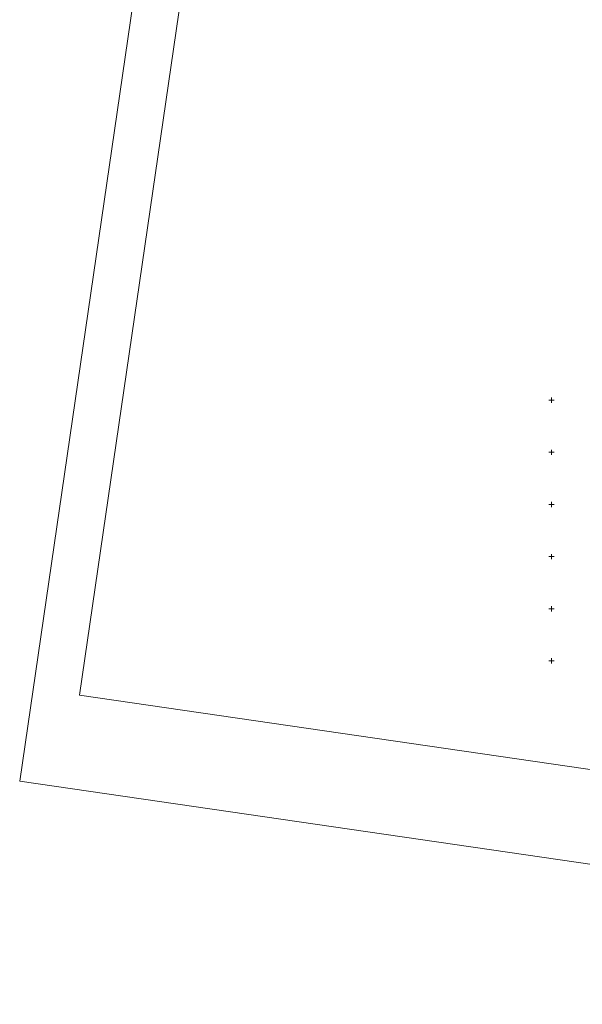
# Model space of a CAD drawing. Extents: x 6456700 to 6518119, y 5963420 to 5980059.
# Tile 6 of 256: x 6510959 to 6511498, y 5963420 to 5964364. Entities that reach past the tile are written whole.
import ezdxf

# ---------------------------------------------------------------- set-up
doc = ezdxf.new("R2010")
doc.units = 0
doc.header["$MEASUREMENT"] = 0
doc.layers.get('0').update_dxf_attribs({"color": 2, "linetype": 'CONTINUOUS', "lineweight": 5})
doc.layers.add('siatka_krzyrzy', color=7, linetype='CONTINUOUS', lineweight=18)
doc.layers.add('Z-Bez druku', color=73, linetype='CONTINUOUS', lineweight=18, plot=False)

# ---------------------------------------------------------------- blocks, each defined once
blk = doc.blocks.new('mdcp_nowa')
at = {"layer": 'siatka_krzyrzy', "linetype": 'Continuous', "lineweight": 18, "flags": 128}
for points in [[(6494197.5, 5980450), (6494202.5, 5980450)], [(6494200, 5980447.5), (6494200, 5980452.5)], [(6494197.5, 5980400), (6494202.5, 5980400)], [(6494200, 5980397.5), (6494200, 5980402.5)], [(6494200, 5980347.5), (6494200, 5980352.5)], [(6494197.5, 5980350), (6494202.5, 5980350)], [(6494197.5, 5980300), (6494202.5, 5980300)], [(6494200, 5980297.5), (6494200, 5980302.5)], [(6494197.5, 5980250), (6494202.5, 5980250)], [(6494200, 5980247.5), (6494200, 5980252.5)], [(6494200, 5980197.5), (6494200, 5980202.5)], [(6494197.5, 5980200), (6494202.5, 5980200)]]:
    blk.add_lwpolyline(points, dxfattribs=at)

msp = doc.modelspace()

# ---------------------------------------------------------------- block references
at = {"linetype": 'ByBlock'}
msp.add_blockref('mdcp_nowa', (17268.786, -16450.998), dxfattribs=at)

# ---------------------------------------------------------------- next in the draw order: linework, layer by layer
at = {"layer": 'Z-Bez druku'}
for points in [[(6510958.513, 5963633.745), (6511746.658, 5969046.667), (6513216.163, 5968832.701), (6512428.017, 5963419.779)], [(6511016.011, 5963716.322), (6511786.146, 5969005.549), (6513176.485, 5968803.109), (6512406.35, 5963513.883)]]:
    msp.add_lwpolyline(points, close=True, dxfattribs=at)

doc.saveas('drawing.dxf')
